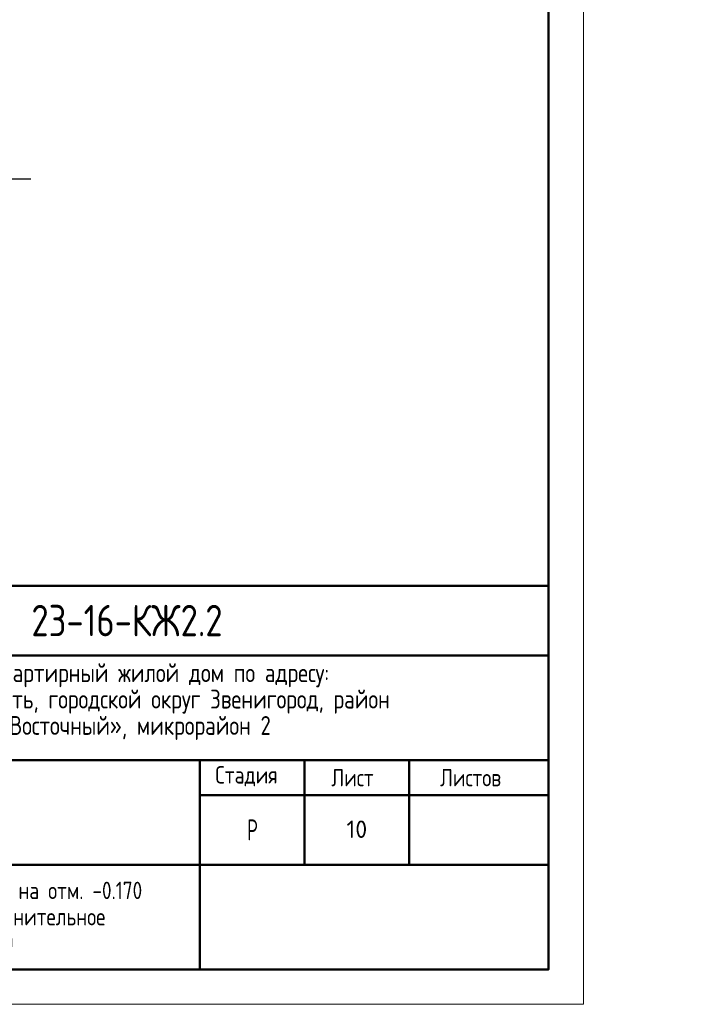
# Model space of a CAD drawing. Header units: millimetres. Extents: x 0 to 43617, y 0 to 59400.
# Tile 14 of 45: x 33915 to 43617, y 0 to 14115. Entities that reach past the tile are written whole.
import ezdxf

# ---------------------------------------------------------------- set-up
doc = ezdxf.new("R2010")
doc.units = ezdxf.units.MM
doc.linetypes.add('______5', pattern=[1100, 800, -100, 100, -100])
doc.layers.add('Standard', color=7, linetype='Continuous', lineweight=25)
doc.layers.add('Оси', color=40, linetype='______5', lineweight=18)
doc.styles.add('GOST 2.304-81', font='txt')
doc.styles.add('ISOCPEUR', font='txt')

msp = doc.modelspace()

# ---------------------------------------------------------------- linework, layer by layer
at = {"layer": 'Standard', "color": 7, "linetype": 'Continuous', "lineweight": 50, "transparency": 33554687}
for p, q in [((23000, 6000), (41500, 6000)), ((29500, 5000), (41500, 5000)), ((29500, 3500), (41500, 3500)), ((36500, 2000), (36500, 3500)), ((38000, 2000), (38000, 3500)), ((39500, 2000), (39500, 3500)), ((36500, 3000), (41500, 3000)), ((29500, 2000), (41500, 2000)), ((36500, 500), (36500, 2000)), ((36500, 500), (36500, 2000))]:
    msp.add_line(p, q, dxfattribs=at)
at = {"layer": 'Standard', "color": 7, "linetype": 'Continuous', "lineweight": 25, "transparency": 33554687}
for p, q in [((41500, 500), (41500, 6000)), ((23000, 500), (41500, 500)), ((23000, 500), (41500, 500)), ((23000, 500), (41500, 500))]:
    msp.add_line(p, q, dxfattribs=at)
at = {"layer": 'Standard', "color": 7, "linetype": 'Continuous', "lineweight": 13, "transparency": 33554687}
msp.add_lwpolyline([(0, 0), (42000, 0), (42000, 59400), (0, 59400), (0, 0)], close=True, dxfattribs=at)
at = {"layer": 'Standard', "color": 7, "linetype": 'Continuous', "lineweight": 50, "transparency": 33554687}
msp.add_lwpolyline([(2000, 58900), (41500, 58900), (41500, 500), (2000, 500), (2000, 58900)], close=True, dxfattribs=at)
at = {"layer": 'Оси', "color": 8, "linetype": '______5', "lineweight": -3, "transparency": 33554687}
msp.add_line((34074, 11830), (4600, 11830), dxfattribs=at)

# ---------------------------------------------------------------- texts
at = {"layer": 'Standard', "color": 7, "linetype": 'Continuous', "lineweight": 50, "transparency": 33554687, "insert": (34083, 5275), "char_height": 450, "width": 3070.53, "attachment_point": 7, "style": 'GOST 2.304-81'}
msp.add_mtext('23-16-КЖ2.2', dxfattribs=at)
at = {"layer": 'Standard', "color": 7, "linetype": 'Continuous', "lineweight": 25, "transparency": 33554687, "attachment_point": 7, "style": 'GOST 2.304-81'}
for s, insert, char_height, width in [('Многоквартирный\\~жилой\\~дом\\~по\\~адресу:\\~', (32710, 4545), 270, 5717.08), ('Московская\\~область,\\~городской\\~округ\\~Звенигород,\\~район\\~', (31504, 4167), 270, 8136.21), ('«Восточный»,\\~микрорайон\\~2', (33597, 3789), 270, 3952.83), ('Стадия', (36721, 3125), 250, 1031.12), ('Лист', (38384, 3125), 250, 782.23), ('Листов', (39943, 3125), 250, 1066.51), ('Корпус\\~2', (32388, 2610), 270, 1362.88), ('\\W0.77;Р', (37177, 2350), 300, 262.92)]:
    msp.add_mtext(s, dxfattribs=dict(at, insert=insert, char_height=char_height, width=width))
at = {"layer": 'Standard', "color": 7, "linetype": 'Continuous', "lineweight": 13, "transparency": 33554687, "insert": (38750, 2510), "char_height": 250, "width": 393.75, "attachment_point": 5, "style": 'ISOCPEUR'}
msp.add_mtext('\\A1;{\\fISOCPEUR|i0|b0;\\H250.000000;\\W1.000000;\\C7;10}\\P', dxfattribs=at)
at = {"layer": 'Standard', "color": 7, "linetype": 'Continuous', "lineweight": 25, "transparency": 33554687, "insert": (33000, 1758), "char_height": 250, "width": 6391.88, "attachment_point": 2, "line_spacing_factor": 0.903614}
msp.add_mtext('\\A1;{\\fGOST 2.304-81|i0|b0;\\H250.000000;\\W1.000000;\\C7;Схема армирования плиты на отм. -0.170}\\P{\\fGOST 2.304-81|i0|b0;\\H250.000000;\\W1.000000;\\C7;фоновое, нижнее дополнительное}\\P{\\fGOST 2.304-81|i0|b0;\\H250.000000;\\W1.000000;\\C7;(секции 3, 4)}\\P', dxfattribs=at)

doc.saveas('drawing.dxf')
